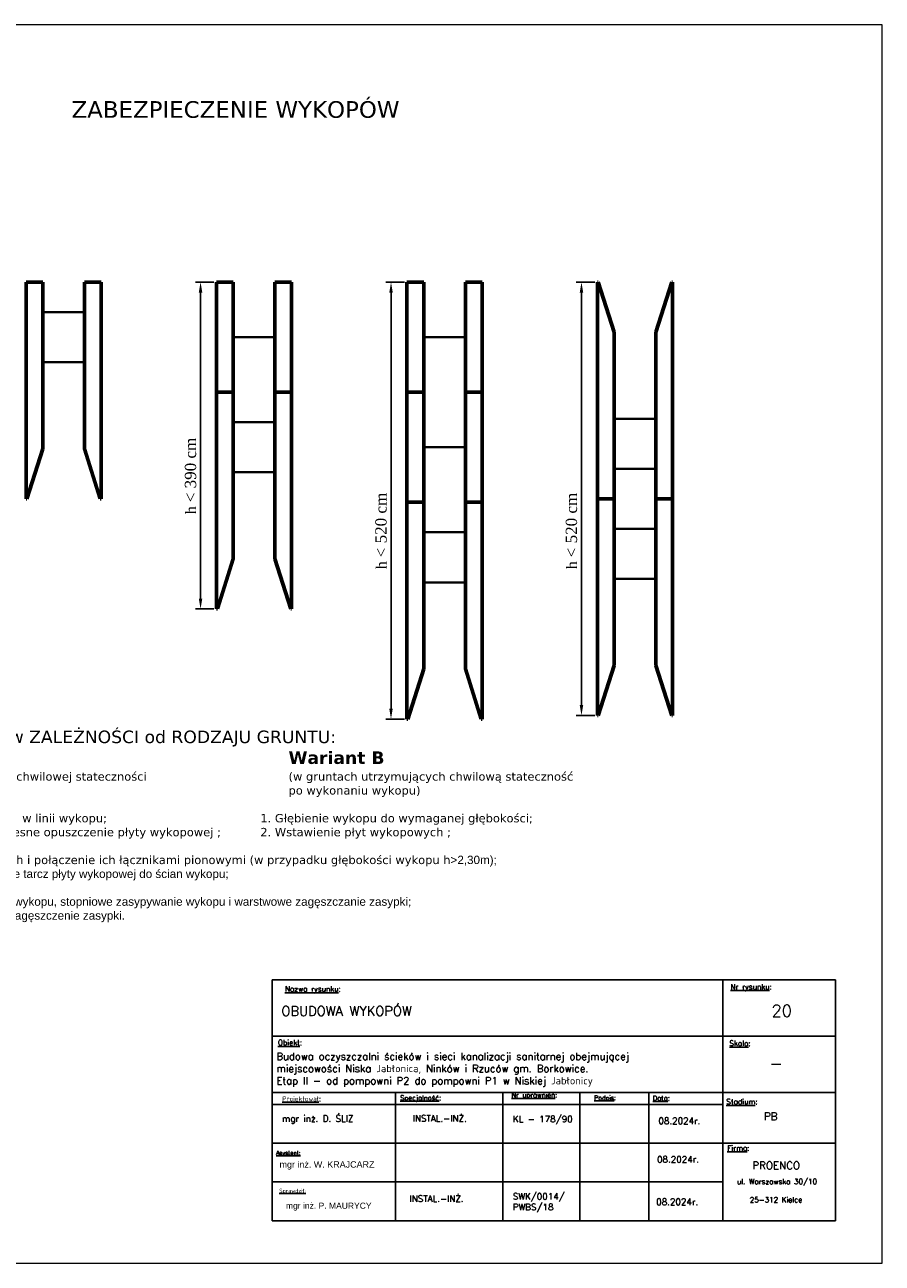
# Model space of a CAD drawing. Header units: millimetres. Extents: x 5659 to 8126, y 727 to 2118.
# Tile 8 of 53: x 6773 to 6979, y 1447 to 1744. Entities that reach past the tile are written whole.
import ezdxf
from ezdxf.lldxf.tags import DXFTag

# ---------------------------------------------------------------- set-up
doc = ezdxf.new("R2010")
doc.units = ezdxf.units.MM
doc.set_wipeout_variables(frame=1)
doc.linetypes.add('GDE', pattern=[0])
doc.layers.add('cienka', color=7, linetype='Continuous')
for name, color, linetype, lineweight in [('EDZPD_L_0', 3, 'GDE', 18), ('Gruba', 7, 'Continuous', 60), ('TABELKI', 7, 'Continuous', 25), ('WYMIAR', 7, 'Continuous', 15), ('Średnia', 7, 'Continuous', 40)]:
    doc.layers.add(name, color=color, linetype=linetype, lineweight=lineweight)
doc.styles.get("Standard").update_dxf_attribs({"font": 'arial.ttf'})
tags = doc.linetypes.add('04B025', pattern=[7.625, 6, -0.75, 0.125, -0.75]).pattern_tags.tags
tags[10:11] = [DXFTag(74, 4), DXFTag(75, 0), DXFTag(340, '0'), DXFTag(46, 1.0), DXFTag(50, 0.0), DXFTag(44, 0.0), DXFTag(45, 0.0)]
tags[8:9] = [DXFTag(74, 4), DXFTag(75, 0), DXFTag(340, '0'), DXFTag(46, 1.0), DXFTag(50, 0.0), DXFTag(44, 0.0), DXFTag(45, 0.0)]
tags[6:7] = [DXFTag(74, 4), DXFTag(75, 0), DXFTag(340, '0'), DXFTag(46, 1.0), DXFTag(50, 0.0), DXFTag(44, 0.0), DXFTag(45, 0.0)]
tags[4:5] = [DXFTag(74, 4), DXFTag(75, 0), DXFTag(340, '0'), DXFTag(46, 1.0), DXFTag(50, 0.0), DXFTag(44, 0.0), DXFTag(45, 0.0)]

msp = doc.modelspace()

# ---------------------------------------------------------------- linework, layer by layer
at = {"layer": 'cienka'}
for p, q in [((6818.29, 1682.231), (6813.834, 1682.231)), ((6863.955, 1682.231), (6859.499, 1682.231)), ((6909.62, 1682.231), (6905.164, 1682.231)), ((6815.084, 1606.355), (6815.084, 1679.731)), ((6860.749, 1579.955), (6860.749, 1679.731)), ((6906.414, 1580.778), (6906.414, 1679.731)), ((6818.29, 1603.855), (6813.834, 1603.855)), ((6863.955, 1577.455), (6859.499, 1577.455)), ((6909.62, 1578.278), (6905.164, 1578.278))]:
    msp.add_line(p, q, dxfattribs=at)
for points in [[(6815.501, 1679.731), (6814.667, 1679.731), (6815.084, 1682.231)], [(6861.166, 1679.731), (6860.332, 1679.731), (6860.749, 1682.231)], [(6906.831, 1679.731), (6905.998, 1679.731), (6906.414, 1682.231)], [(6814.667, 1606.355), (6815.501, 1606.355), (6815.084, 1603.855)], [(6905.998, 1580.778), (6906.831, 1580.778), (6906.414, 1578.278)], [(6860.332, 1579.955), (6861.166, 1579.955), (6860.749, 1577.455)]]:
    msp.add_solid(points, dxfattribs=at)
at = {"layer": 'EDZPD_L_0', "linetype": 'GDE'}
msp.add_line((6916.347, 1492.441), (6915.875, 1493.053), dxfattribs=at)
at = {"layer": 'Gruba'}
for p, q in [((6773.249, 1682.231), (6777.249, 1682.231)), ((6773.249, 1682.231), (6773.249, 1655.831)), ((6773.249, 1682.231), (6773.249, 1630.255)), ((6777.249, 1682.231), (6777.249, 1655.831)), ((6777.249, 1682.231), (6777.249, 1642.255)), ((6787.249, 1682.231), (6791.249, 1682.231)), ((6787.249, 1682.231), (6787.249, 1655.831)), ((6787.249, 1682.231), (6787.249, 1642.255)), ((6791.249, 1682.231), (6791.249, 1655.831)), ((6791.249, 1682.231), (6791.249, 1630.255)), ((6818.915, 1682.231), (6818.915, 1655.831)), ((6818.915, 1682.231), (6822.915, 1682.231)), ((6822.915, 1682.231), (6822.915, 1655.831)), ((6832.915, 1682.231), (6832.915, 1655.831)), ((6832.915, 1682.231), (6836.915, 1682.231)), ((6836.915, 1682.231), (6836.915, 1655.831)), ((6864.58, 1682.231), (6864.58, 1655.831)), ((6864.58, 1682.231), (6868.58, 1682.231)), ((6868.58, 1682.231), (6868.58, 1655.831)), ((6878.58, 1682.231), (6878.58, 1655.831)), ((6878.58, 1682.231), (6882.58, 1682.231)), ((6882.58, 1682.231), (6882.58, 1655.831)), ((6910.245, 1682.231), (6910.445, 1682.231)), ((6910.245, 1630.255), (6910.245, 1682.231)), ((6910.445, 1682.231), (6914.245, 1670.231)), ((6924.245, 1670.231), (6928.045, 1682.231)), ((6928.045, 1682.231), (6928.245, 1682.231)), ((6928.245, 1630.255), (6928.245, 1682.231)), ((6914.245, 1630.255), (6914.245, 1670.231)), ((6924.245, 1630.255), (6924.245, 1670.231)), ((6818.915, 1655.831), (6822.915, 1655.831)), ((6818.915, 1655.831), (6818.915, 1629.431)), ((6818.915, 1655.831), (6818.915, 1603.855)), ((6822.915, 1655.831), (6822.915, 1629.431)), ((6822.915, 1655.831), (6822.915, 1615.855)), ((6832.915, 1655.831), (6836.915, 1655.831)), ((6832.915, 1655.831), (6832.915, 1629.431)), ((6832.915, 1655.831), (6832.915, 1615.855)), ((6836.915, 1655.831), (6836.915, 1629.431)), ((6836.915, 1655.831), (6836.915, 1603.855)), ((6864.58, 1655.831), (6868.58, 1655.831)), ((6864.58, 1655.831), (6864.58, 1629.431)), ((6868.58, 1655.831), (6868.58, 1629.431)), ((6878.58, 1655.831), (6882.58, 1655.831)), ((6878.58, 1655.831), (6878.58, 1629.431)), ((6882.58, 1655.831), (6882.58, 1629.431)), ((6910.245, 1630.255), (6910.245, 1656.655)), ((6914.245, 1630.255), (6914.245, 1656.655)), ((6924.245, 1630.255), (6924.245, 1656.655)), ((6928.245, 1630.255), (6928.245, 1656.655)), ((6773.449, 1630.255), (6777.249, 1642.255)), ((6787.249, 1642.255), (6791.049, 1630.255)), ((6773.249, 1630.255), (6773.449, 1630.255)), ((6791.049, 1630.255), (6791.249, 1630.255)), ((6864.58, 1629.431), (6868.58, 1629.431)), ((6864.58, 1629.431), (6864.58, 1603.031)), ((6864.58, 1629.431), (6864.58, 1577.455)), ((6868.58, 1629.431), (6868.58, 1603.031)), ((6868.58, 1629.431), (6868.58, 1589.455)), ((6878.58, 1629.431), (6882.58, 1629.431)), ((6878.58, 1629.431), (6878.58, 1603.031)), ((6878.58, 1629.431), (6878.58, 1589.455)), ((6882.58, 1629.431), (6882.58, 1603.031)), ((6882.58, 1629.431), (6882.58, 1577.455)), ((6910.245, 1630.255), (6910.245, 1603.855)), ((6910.245, 1630.255), (6910.245, 1578.278)), ((6910.245, 1630.255), (6914.245, 1630.255)), ((6914.245, 1630.255), (6914.245, 1603.855)), ((6914.245, 1630.255), (6914.245, 1590.278)), ((6924.245, 1630.255), (6924.245, 1603.855)), ((6924.245, 1630.255), (6924.245, 1590.278)), ((6924.245, 1630.255), (6928.245, 1630.255)), ((6928.245, 1630.255), (6928.245, 1603.855)), ((6928.245, 1630.255), (6928.245, 1578.278)), ((6819.115, 1603.855), (6822.915, 1615.855)), ((6832.915, 1615.855), (6836.715, 1603.855)), ((6818.915, 1603.855), (6819.115, 1603.855)), ((6836.715, 1603.855), (6836.915, 1603.855)), ((6864.78, 1577.455), (6868.58, 1589.455)), ((6878.58, 1589.455), (6882.38, 1577.455)), ((6910.445, 1578.278), (6914.245, 1590.278)), ((6924.245, 1590.278), (6928.045, 1578.278)), ((6864.58, 1577.455), (6864.78, 1577.455)), ((6864.58, 1577.455), (6864.78, 1577.455)), ((6882.38, 1577.455), (6882.58, 1577.455)), ((6882.38, 1577.455), (6882.58, 1577.455)), ((6910.245, 1578.278), (6910.445, 1578.278)), ((6928.045, 1578.278), (6928.245, 1578.278))]:
    msp.add_line(p, q, dxfattribs=at)
at = {"layer": 'TABELKI'}
msp.add_line((6899.781, 1485.988), (6967.293, 1485.988), dxfattribs=at)
at = {"layer": 'WYMIAR'}
msp.add_lwpolyline([(6558.524, 1446.944), (6978.524, 1446.944), (6978.524, 1743.944), (6558.524, 1743.944)], close=True, dxfattribs=at)
at = {"layer": 'Średnia'}
for p, q in [((6777.249, 1675.031), (6787.249, 1675.031)), ((6822.915, 1669.031), (6832.915, 1669.031)), ((6868.58, 1669.031), (6878.58, 1669.031)), ((6777.249, 1663.031), (6787.249, 1663.031)), ((6822.915, 1648.631), (6832.915, 1648.631)), ((6914.245, 1649.455), (6924.245, 1649.455)), ((6868.58, 1642.631), (6878.58, 1642.631)), ((6822.915, 1636.631), (6832.915, 1636.631)), ((6914.245, 1637.455), (6924.245, 1637.455)), ((6868.58, 1622.231), (6878.58, 1622.231)), ((6914.245, 1623.055), (6924.245, 1623.055)), ((6868.58, 1610.231), (6878.58, 1610.231)), ((6914.245, 1611.055), (6924.245, 1611.055))]:
    msp.add_line(p, q, dxfattribs=at)

# ---------------------------------------------------------------- texts
at = {"layer": 'cienka', "linetype": '04B025', "attachment_point": 1}
for s, insert, char_height, width in [('\\pi5.2347;{\\fVerdana|b0|i0|c238|p34;ZABEZPIECZENIE WYKOPÓW}', (6778.911, 1725.629), 4, 90.53389), ('{\\fVerdana|b0|i0|c238|p34;KOLEJNOŚĆ ROBÓT w ZALEŻNOŚCI od RODZAJU GRUNTU:\\P\\fVerdana|b1|i0|c238|p34;Wariant A^I^I^I^I^I^I^I^IWariant B\\P\\fVerdana|b0|i0|c238|p34;\\H0.6667x;(w gruntach nieutrzymujących chwilowej stateczności^I^I^I(w gruntach utrzymujących chwilową stateczność\\Ppo wykonaniu wykopu)^I^I^I^I^I^I^Ipo wykonaniu wykopu)\\P\\P1. Ustawienie płyty wykopowej  w linii wykopu;^I^I^I      1. Głębienie wykopu do wymaganej głębokości;\\P2. Głębienie wykopu i równoczesne opuszczenie płyty wykopowej ;^I      2. Wstawienie płyt wykopowych ;\\P\\P3. Wstawienie płyt nadstawnych i połączenie ich łącznikami pionowymi (w przypadku głębokości wykopu h\\fArial|b0|i0|c238|p34;>2,30m);\\P4. Rozkręcenie rozpór - dociśnięcie tarcz płyty wykopowej do ścian wykopu;\\P5. Montaż rurociągu;\\P6. Wydobycie płyt wykopowych  z wykopu, stopniowe zasypywanie wykopu i warstwowe zagęszczanie zasypki;\\P7. Całkowite zasypanie wykopu i zagęszczenie zasypki.}', (6728.176, 1574.678), 3, 200)]:
    msp.add_mtext(s, dxfattribs=dict(at, insert=insert, char_height=char_height, width=width))
at = {"layer": 'cienka', "linetype": '04B025', "char_height": 2.5, "attachment_point": 5, "rotation": 90}
for s, insert in [('{\\fTimes New Roman|b0|i0|c238|p18;h \\H1.0833x;< 390 cm}', (6812.688, 1635.759)), ('{\\fTimes New Roman|b0|i0|c238|p18;h \\H1.0833x;< 520 cm}', (6858.353, 1622.559)), ('{\\fTimes New Roman|b0|i0|c238|p18;h \\H1.0833x;< 520 cm}', (6904.018, 1622.559))]:
    msp.add_mtext(s, dxfattribs=dict(at, insert=insert))

# ---------------------------------------------------------------- next in the draw order: wipeouts: each hides what was drawn before it
msp.add_wipeout([(6832.269, 1514.882), (6967.293, 1514.882), (6967.293, 1457.094), (6832.269, 1457.094)]).dxf.layer = 'TABELKI'

# ---------------------------------------------------------------- next in the draw order: linework, layer by layer
at = {"layer": 'TABELKI'}
msp.add_line((6899.781, 1485.988), (6967.293, 1485.988), dxfattribs=at)

# ---------------------------------------------------------------- next in the draw order: wipeouts: each hides what was drawn before it
msp.add_wipeout([(6832.269, 1514.882), (6967.293, 1514.882), (6967.293, 1457.094), (6832.269, 1457.094)]).dxf.layer = 'TABELKI'

# ---------------------------------------------------------------- next in the draw order: linework, layer by layer
for p, q in [((6832.269, 1514.882), (6967.293, 1514.882)), ((6832.269, 1457.094), (6832.269, 1514.882)), ((6940.287, 1514.882), (6940.287, 1457.094)), ((6967.293, 1514.882), (6967.293, 1457.094)), ((6832.269, 1501.368), (6967.293, 1501.368)), ((6887.554, 1488.012), (6887.557, 1457.094)), ((6832.269, 1487.855), (6967.293, 1487.855)), ((6832.269, 1485.018), (6940.287, 1485.018)), ((6861.838, 1487.855), (6861.841, 1457.094)), ((6906.011, 1487.855), (6906.014, 1457.094)), ((6922.525, 1487.698), (6922.528, 1457.094)), ((6832.269, 1475.753), (6967.293, 1475.753)), ((6832.278, 1466.487), (6940.295, 1466.487)), ((6967.293, 1457.094), (6832.269, 1457.094))]:
    msp.add_line(p, q, dxfattribs=at)

# ---------------------------------------------------------------- next in the draw order: texts
at = {"layer": 'TABELKI', "attachment_point": 1}
for s, insert, char_height, width in [('{\\Fsimplex.shx|c238;\\LNazwa rysunku\\l:}', (6835.304, 1513.361), 1.27764, 51.28511), ('{\\Fsimplex.shx|c238;\\LNr rysunku\\l:}', (6942.132, 1513.872), 1.27764, 51.28511), ('{\\Fsimplex.shx|c238;\\LObiekt\\l:}', (6833.638, 1500.492), 1.27764, 51.28511), ('{\\Fsimplex.shx|c238;\\LSkala\\l:}', (6941.877, 1500.32), 1.27764, 51.28511), ('{\\Fsimplex.shx|c238;\\LNr uprawnień\\l:}', (6889.623, 1487.855), 1.17936, 47.3401), ('{\\Fsimplex.shx|c238;\\LProjektował\\l:}', (6834.672, 1486.961), 1.17936, 47.3401), ('{\\Fsimplex|c238;\\LSpecjalność\\l:}', (6862.934, 1487.199), 1.17936, 47.3401), ('{\\Fsimplex.shx|c238;\\LPodpis\\l:}', (6909.463, 1487.152), 1.08108, 47.3401), ('{\\Fsimplex.shx|c238;\\LData\\l:}', (6923.518, 1487.123), 1.17936, 47.3401), ('{\\Fsimplex.shx|c238;\\LStadium\\l:}', (6941.14, 1486.328), 1.27764, 51.28511), ('{\\fsimplex.shx|b0|i0|c238|p0;\\LAsystent:}', (6833.202, 1473.892), 0.9828, 39.45009), ('{\\Fsimplex.shx|c238;\\LFirma\\l:}', (6941.351, 1475.198), 1.27764, 51.28511), ('{\\Fsimplex.shx|c238;ul. Warszawska 30/10}', (6943.703, 1467.154), 1.26126, 35.50508), ('{\\fsimplex.shx|b0|i0|c238|p0;\\LSprawdził:}', (6833.944, 1464.812), 0.9828, 39.45009), ('{\\Fsimplex.shx|c238;25-312 Kielce}', (6946.759, 1462.792), 1.26126, 35.50508)]:
    msp.add_mtext(s, dxfattribs=dict(at, insert=insert, char_height=char_height, width=width))
at = {"layer": 'TABELKI', "lineweight": 25, "attachment_point": 1}
for s, insert, char_height, width in [('{\\fsimplex.shx|b0|i0|c238|p0;OBUDOWA WYKOPÓW}', (6834.475, 1508.567), 2.2932, 117.96163), ('{\\fsimplex.shx|b0|i0|c238|p0;20}', (6951.979, 1508.909), 2.8665, 71.01016), ('\\pt116.74;{\\Fsimplex|c238;Budowa oczyszczalni ścieków i sieci kanalizacji sanitarnej obejmującej \\Pmiejscowości Niska Jabłonica, Ninków i Rzuców gm. Borkowice. \\PEtap II - od pompowni P2 do pompowni P1 w Niskiej Jabłonicy}', (6833.275, 1497.432), 1.75135, 116.13409), ('{\\fsimplex.shx|b0|i0|c238|p0;-}', (6951.483, 1496.351), 2.8665, 71.01016), ('{\\Fsimplex.shx|c238;\\H0.6622x;mgr inż. D. ŚLIZ}', (6834.625, 1482.416), 2.31892, 82.57314), ('{\\Fsimplex.shx|c238;INSTAL.-INŻ.}', (6865.957, 1482.434), 1.53563, 107.34508), ('{\\Fsimplex.shx|c238;KL - 178/90}', (6889.965, 1482.281), 1.53563, 107.34508), ('{\\Fsimplex|c238;PB}', (6950.147, 1483.071), 1.8018, 71.01016), ('{\\fsimplex.shx|b0|i0|c238|p0;08.2024r.}', (6924.863, 1481.853), 1.53563, 107.34508), ('{\\H0.6622x;mgr inż. W. KRAJCARZ}', (6834.018, 1471.397), 2.31892, 82.57314), ('{\\fsimplex.shx|b0|i0|c238|p0;08.2024r.}', (6924.535, 1472.62), 1.53563, 107.34508), ('mgr inż. P. MAURYCY', (6835.559, 1461.467), 1.46092, 52.02108), ('{\\Fsimplex.shx|c238;INSTAL.-INŻ.}', (6865.191, 1463.215), 1.53563, 107.34508), ('{\\Fsimplex|c238;SWK/0014/\\PPWBS/18}', (6889.967, 1463.75), 1.53563, 107.34508), ('{\\fsimplex.shx|b0|i0|c238|p0;08.2024r.}', (6924.337, 1462.438), 1.53563, 107.34508)]:
    msp.add_mtext(s, dxfattribs=dict(at, insert=insert, char_height=char_height, width=width))
at = {"layer": 'TABELKI', "lineweight": 30, "insert": (6947.393, 1471.302), "char_height": 1.8018, "width": 71.01016, "attachment_point": 1}
msp.add_mtext('{\\Fsimplex.shx|c238;PROENCO}', dxfattribs=at)

doc.saveas('drawing.dxf')
